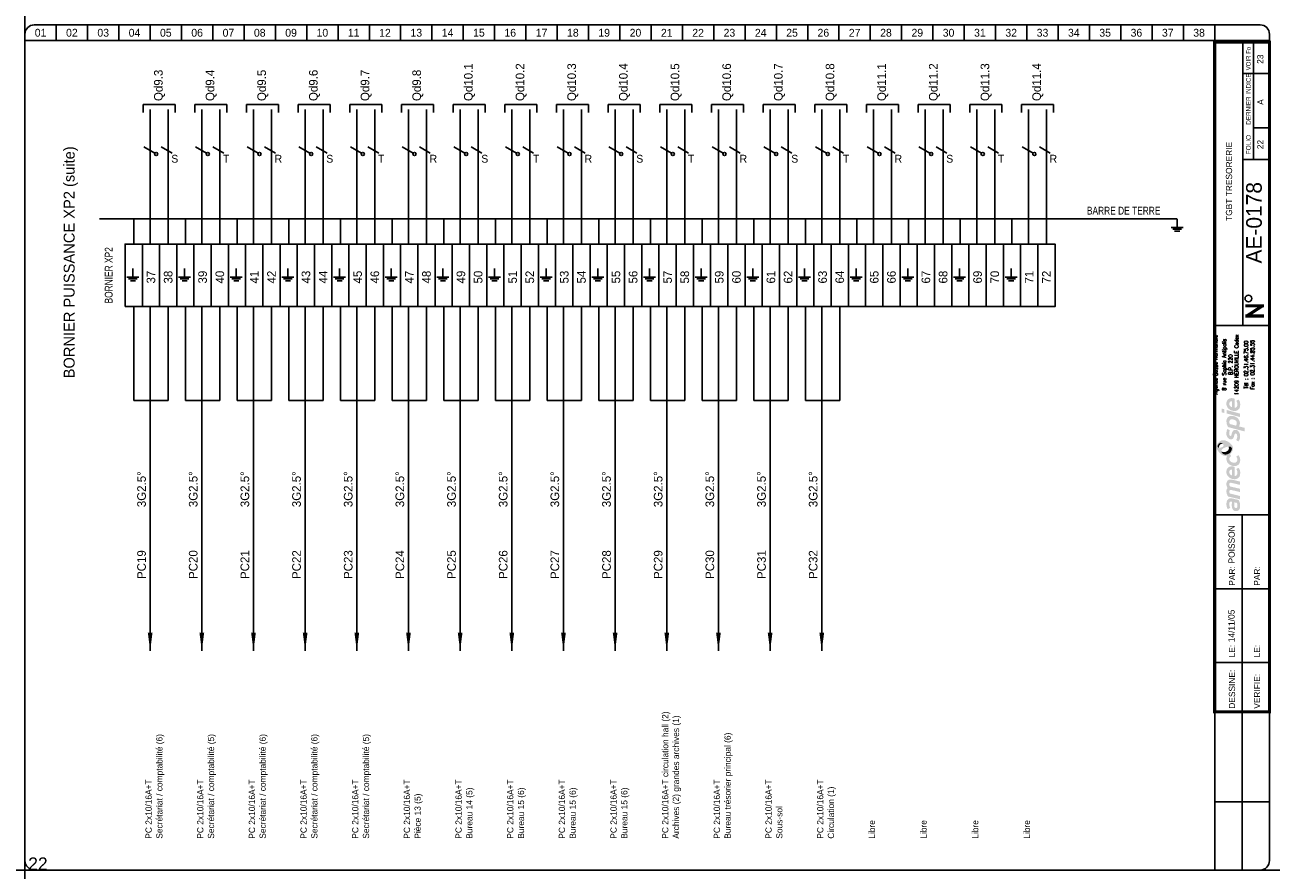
# Model space of a CAD drawing. Header units: millimetres. Extents: x 0 to 4898, y -1200 to 270.
# Tile 7 of 34: x 1000 to 1398, y -800 to -530. Entities that reach past the tile are written whole.
import ezdxf
from ezdxf.enums import TextEntityAlignment as Align

# ---------------------------------------------------------------- set-up
doc = ezdxf.new("R2010")
doc.units = ezdxf.units.MM
doc.header["$LTSCALE"] = 25
doc.linetypes.add('CONTINU', pattern=[0])
doc.layers.get('0').update_dxf_attribs({"linetype": 'CONTINUOUS'})
doc.layers.get('Defpoints').update_dxf_attribs({"linetype": 'CONTINUOUS'})
for name, color, linetype in [('TEXTE', 92, 'CONTINU'), ('TRAIFIN', 1, 'CONTINU'), ('TRAIGROS', 40, 'CONTINU'), ('TRAIMOY', 150, 'CONTINU')]:
    doc.layers.add(name, color=color, linetype=linetype)
doc.styles.add('ROMANC', font='romanc')
doc.styles.add('ROMANS8', font='ROMANS8.shx')
doc.styles.add('T1', font='arial.ttf')
doc.styles.add('TXT', font='txt', dxfattribs={"width": 0.8})

# ---------------------------------------------------------------- blocks, each defined once
blk = doc.blocks.new('FDP-DIV-CHU')
at = {"layer": 'TEXTE', "color": 7, "const_width": 1}
for points in [[(395.75, 180.25), (389.75, 180.25)], [(390.25, 177), (395.25, 180.25)], [(395.75, 177), (389.75, 177)]]:
    blk.add_lwpolyline(points, dxfattribs=at)
at = {"layer": 'TEXTE', "color": 7}
blk.add_circle((390.76, 182.59), 1.08, dxfattribs=at)
at = {"layer": 'TRAIFIN', "color": 7}
for p, q in [((10, 270), (10, 265)), ((20, 270), (20, 265)), ((30, 270), (30, 265)), ((40, 270), (40, 265)), ((50, 270), (50, 265)), ((60, 270), (60, 265)), ((70, 270), (70, 265)), ((80, 270), (80, 265)), ((90, 270), (90, 265)), ((100, 270), (100, 265)), ((110, 270), (110, 265)), ((120, 270), (120, 265)), ((130, 270), (130, 265)), ((140, 270), (140, 265)), ((150, 270), (150, 265)), ((160, 270), (160, 265)), ((170, 270), (170, 265)), ((180, 270), (180, 265)), ((190, 270), (190, 265)), ((200, 270), (200, 265)), ((210, 270), (210, 265)), ((220, 270), (220, 265)), ((230, 270), (230, 265)), ((240, 270), (240, 265)), ((250, 270), (250, 265)), ((260, 270), (260, 265)), ((270, 270), (270, 265)), ((280, 270), (280, 265)), ((290, 270), (290, 265)), ((300, 270), (300, 265)), ((310, 270), (310, 265)), ((320, 270), (320, 265)), ((330, 270), (330, 265)), ((340, 270), (340, 265)), ((350, 270), (350, 265)), ((360, 270), (360, 265)), ((370, 270), (370, 265)), ((380, 270), (380, 265)), ((392.41, 227.04), (392.41, 264.5)), ((392.41, 237.09), (396.96, 237.09))]:
    blk.add_line(p, q, dxfattribs=at)
at = {"layer": 'TRAIGROS', "color": 7}
for p, q in [((0, 267), (0, 265)), ((3, 270), (394.5, 270)), ((397.5, 267), (397.5, 265)), ((397.5, 265), (0, 265)), ((397.5, 265), (0, 265)), ((0, 265), (0, 3)), ((389, 174), (389, 264.5)), ((397.5, 3), (397.5, 265)), ((389, 254.5), (397, 254.5)), ((389, 227.01), (397, 227.01)), ((380, 174), (397.5, 174)), ((380, 113.52), (397.51, 113.52)), ((380, -0.03), (380, 50.52)), ((3, 0), (394.5, 0))]:
    blk.add_line(p, q, dxfattribs=at)
at = {"layer": 'TRAIGROS', "color": 7, "const_width": 1}
blk.add_lwpolyline([(380, 264.5), (380, 50.52), (397.5, 50.52), (397.5, 264.5), (380, 264.5)], dxfattribs=at)
at = {"layer": 'TRAIGROS', "color": 7}
for centre, start, end in [((3, 267), 90, 180), ((394.5, 267), 0, 90), ((3, 3), 180, 270), ((394.5, 3), 270, 0)]:
    blk.add_arc(centre, 3, start, end, dxfattribs=at)
at = {"layer": 'TRAIMOY', "color": 7}
for p, q in [((388.75, -0.01), (388.75, 113.52)), ((380, 89.82), (397.51, 89.82)), ((380, 66.27), (397.51, 66.27)), ((380, 21.75), (397.51, 21.75))]:
    blk.add_line(p, q, dxfattribs=at)
at = {"layer": 'TEXTE', "color": 7}
for s, p in [('01', (5, 267.5)), ('02', (15, 267.5)), ('03', (25, 267.5)), ('04', (35, 267.5)), ('05', (45, 267.5)), ('06', (55, 267.5)), ('07', (65, 267.5)), ('08', (75, 267.5)), ('09', (85, 267.5)), ('10', (95, 267.5)), ('11', (105, 267.5)), ('12', (115, 267.5)), ('13', (125, 267.5)), ('14', (135, 267.5)), ('15', (145, 267.5)), ('16', (155, 267.5)), ('17', (165, 267.5)), ('18', (175, 267.5)), ('19', (185, 267.5)), ('20', (195, 267.5)), ('21', (205, 267.5)), ('22', (215, 267.5)), ('23', (225, 267.5)), ('24', (235, 267.5)), ('25', (245, 267.5)), ('26', (255, 267.5)), ('27', (265, 267.5)), ('28', (275, 267.5)), ('29', (285, 267.5)), ('30', (295, 267.5)), ('31', (305, 267.5)), ('32', (315, 267.5)), ('33', (325, 267.5)), ('34', (335, 267.5)), ('35', (345, 267.5)), ('36', (355, 267.5)), ('37', (365, 267.5)), ('38', (375, 267.5))]:
    blk.add_text(s, height=2.5, dxfattribs=at).set_placement(p, align=Align.MIDDLE)
at = {"layer": 'TEXTE', "color": 7, "width": 0.75}
blk.add_text('VOIR Fo', height=1.5, rotation=90, dxfattribs=at).set_placement((391.5, 255.5), (391.5, 263), align=Align.FIT)
at = {"layer": 'TEXTE', "color": 7, "style": 'TXT', "width": 0.8}
blk.add_text('DERNIER INDICE', height=1.5, rotation=90, dxfattribs=at).set_placement((391.5, 238.12))
at = {"layer": 'TEXTE', "color": 7}
blk.add_text('FOLIO', height=1.5, rotation=90, dxfattribs=at).set_placement((391.5, 231.76), align=Align.CENTER)
for s, p in [('PAR:', (386.51, 90.82)), ('PAR:', (394.51, 90.82)), ('LE:', (386.51, 67.95)), ('LE:', (394.51, 67.95)), ('DESSINE:', (386.51, 51.52)), ('VERIFIE:', (394.51, 51.52))]:
    blk.add_text(s, height=2, rotation=90, dxfattribs=at).set_placement(p)
at = {"layer": 'TEXTE', "style": 'ROMANC'}
for tag, height, p in [('FOLIO_SUIVANT', 2, (395.9, 259.04)), ('INDICE', 2, (395.79, 245.35)), ('FOLIO', 2, (395.79, 231.76)), ('NUMERO', 5, (395.79, 206.79))]:
    blk.add_attdef(tag, text='', height=height, rotation=90, dxfattribs=at).set_placement(p, align=Align.CENTER)
blk.add_attdef('INTITULE_DU_PLAN', text='', height=2, rotation=90, dxfattribs=at).set_placement((385, 220), align=Align.MIDDLE)
for tag, p in [('DESSINATEUR', (386.53, 97.95)), ('DATE', (386.51, 72.76))]:
    blk.add_attdef(tag, p, '', height=2, rotation=90, dxfattribs=at)
blk = doc.blocks.new('LOGO')
h = blk.add_hatch(color=187)
h.paths.add_polyline_path([(0.27, -25.15), (-0.26, -25.03), (-0.61, -25.01), (-0.96, -25.01), (-1.3, -25.15), (-1.56, -25.39), (-1.76, -25.66), (-1.92, -26.06), (-2.01, -26.61), (-2, -27.13), (-1.95, -27.54), (-1.82, -27.98), (-1.59, -28.49), (-0.78, -28.03), (-0.88, -27.84), (-0.99, -27.58), (-1.06, -27.27), (-1.09, -26.94), (-1.07, -26.65), (-1.03, -26.36), (-0.9, -26.15), (-0.74, -26.05), (-0.59, -26.04), (-0.23, -26.1), (-0.26, -26.47), (-0.29, -26.77), (-0.31, -27.1), (-0.31, -27.41), (-0.26, -27.77), (-0.19, -28.1), (-0.05, -28.44), (0.2, -28.78), (0.48, -28.98), (0.87, -29.11), (1.22, -29.1), (1.58, -29.04), (1.84, -28.87), (2.14, -28.53), (2.3, -28.16), (2.37, -27.71), (2.36, -27.1), (2.28, -26.51), (2.08, -25.89), (1.89, -25.54), (0.84, -25.3)])
h.paths.add_polyline_path([(0.54, -26.31), (1.32, -26.47), (1.41, -26.69), (1.48, -27.01), (1.49, -27.42), (1.48, -27.74), (1.4, -27.9), (1.29, -28.03), (1.14, -28.09), (0.96, -28.1), (0.81, -28.07), (0.69, -27.97), (0.6, -27.85), (0.54, -27.71), (0.5, -27.54), (0.49, -27.3), (0.49, -27.06), (0.5, -26.59)], flags=16)
h.paths.add_polyline_path([(-0.88, -23.47), (-0.97, -23.29), (-1.06, -23.08), (-1.08, -22.86), (-1.05, -22.63), (-0.97, -22.45), (-0.79, -22.36), (-0.5, -22.33), (2.29, -23.01), (2.29, -21.94), (-0.8, -21.24), (-0.96, -21.08), (-1.06, -20.77), (-1.1, -20.45), (-1, -20.2), (-0.87, -20.11), (-0.7, -20.03), (-0.48, -20.05), (2.29, -20.7), (2.29, -19.65), (-0.36, -19.01), (-0.65, -19), (-1.01, -19.01), (-1.3, -19.12), (-1.55, -19.28), (-1.77, -19.54), (-1.9, -19.8), (-1.98, -20), (-2.02, -20.38), (-2.01, -20.76), (-1.91, -21.13), (-1.79, -21.45), (-1.64, -21.71), (-1.75, -21.83), (-1.89, -22.08), (-1.98, -22.36), (-2.01, -22.66), (-2.01, -23), (-1.95, -23.36), (-1.85, -23.71), (-1.69, -24.08), (-1.5, -24.43), (2.29, -25.32), (2.29, -24.26)])
h.paths.add_polyline_path([(-0.19, -14.81), (-0.51, -14.81), (-0.91, -14.88), (-1.19, -15), (-1.42, -15.16), (-1.64, -15.38), (-1.83, -15.67), (-1.95, -15.97), (-2, -16.26), (-2.02, -16.52), (-2.01, -16.84), (-1.96, -17.15), (-1.84, -17.46), (-1.65, -17.81), (-1.41, -18.09), (-1.14, -18.33), (-0.89, -18.51), (-0.59, -18.68), (-0.17, -18.82), (0.24, -18.89), (0.59, -18.91), (0.98, -18.88), (1.37, -18.75), (1.77, -18.51), (2.17, -18.06), (2.33, -17.58), (2.38, -17.11), (2.38, -16.56), (2.33, -16.15), (2.2, -15.79), (2.03, -15.5), (1.82, -15.25), (1.14, -15.68), (1.3, -15.94), (1.42, -16.3), (1.49, -16.68), (1.49, -16.99), (1.43, -17.33), (1.23, -17.63), (0.99, -17.81), (0.79, -17.86), (0.6, -17.84), (0.6, -14.97), (0.23, -14.85)])
h.paths.add_polyline_path([(-0.26, -17.69), (-0.43, -17.64), (-0.58, -17.55), (-0.76, -17.39), (-0.9, -17.24), (-1.01, -17.02), (-1.06, -16.86), (-1.08, -16.63), (-1.06, -16.36), (-0.96, -16.16), (-0.83, -15.98), (-0.62, -15.87), (-0.44, -15.83), (-0.26, -15.83)], flags=16)
h.paths.add_polyline_path([(-0.09, -13.56), (-0.44, -13.4), (-0.74, -13.16), (-0.95, -12.9), (-1.04, -12.61), (-1.08, -12.36), (-1.02, -12.05), (-0.89, -11.83), (-0.73, -11.69), (-0.61, -11.61), (-0.5, -11.55), (-0.88, -10.89), (-1.08, -11.04), (-1.32, -11.18), (-1.51, -11.28), (-1.78, -11.38), (-1.87, -11.55), (-1.97, -11.89), (-2.01, -12.3), (-1.98, -12.76), (-1.82, -13.35), (-1.54, -13.76), (-1.25, -14.08), (-0.85, -14.34), (-0.48, -14.51), (-0.05, -14.65), (0.44, -14.71), (0.94, -14.69), (1.47, -14.5), (1.83, -14.25), (2.09, -13.94), (2.26, -13.6), (2.36, -13.21), (2.39, -12.82), (2.37, -12.43), (2.27, -11.98), (2.07, -11.58), (1.82, -11.23), (1.12, -11.67), (1.29, -11.95), (1.43, -12.27), (1.45, -12.61), (1.43, -12.96), (1.23, -13.36), (0.95, -13.57), (0.61, -13.63), (0.31, -13.63)])
h.paths.add_polyline_path([(1.25, -3.19), (0.94, -3.13), (0.59, -3.14), (0.32, -3.25), (0.1, -3.49), (-0.12, -3.81), (-0.25, -4.17), (-0.38, -4.62), (-0.46, -4.92), (-0.59, -5.03), (-0.74, -5.08), (-0.86, -5.03), (-0.96, -4.94), (-1.06, -4.74), (-1.12, -4.53), (-1.11, -4.23), (-1.07, -3.86), (-1.01, -3.51), (-0.93, -3.23), (-1.72, -2.85), (-1.84, -3.12), (-1.93, -3.4), (-1.97, -3.68), (-2, -3.98), (-2.02, -4.32), (-2, -4.65), (-1.94, -5.01), (-1.8, -5.31), (-1.64, -5.58), (-1.4, -5.84), (-1.11, -6.04), (-0.85, -6.17), (-0.56, -6.2), (-0.24, -6.15), (0.01, -5.99), (0.18, -5.81), (0.32, -5.51), (0.41, -5.18), (0.51, -4.86), (0.57, -4.63), (0.67, -4.45), (0.78, -4.33), (0.97, -4.29), (1.15, -4.35), (1.3, -4.55), (1.41, -4.85), (1.44, -5.24), (1.41, -5.62), (1.33, -5.91), (1.23, -6.15), (1.09, -6.39), (1.78, -6.81), (1.86, -6.74), (1.97, -6.61), (2.14, -6.32), (2.27, -6), (2.36, -5.62), (2.37, -5.24), (2.35, -4.86), (2.3, -4.52), (2.19, -4.21), (2.03, -3.92), (1.85, -3.65), (1.57, -3.35)])
h.paths.add_polyline_path([(1.14, 0.91), (0.82, 1.08), (0.5, 1.2), (0.1, 1.27), (-0.26, 1.3), (-0.73, 1.29), (-1.12, 1.19), (-1.38, 1.04), (-1.61, 0.8), (-1.77, 0.55), (-1.89, 0.33), (-1.98, 0.01), (-2.01, -0.32), (-1.99, -0.65), (-1.95, -1.02), (-1.88, -1.34), (-1.76, -1.63), (-1.63, -1.96), (-1.52, -2.24), (3.84, -3.66), (3.84, -2.51), (1.96, -2.01), (2.11, -1.85), (2.24, -1.56), (2.27, -1.32), (2.29, -1.04), (2.27, -0.75), (2.21, -0.44), (2.07, -0.1), (1.9, 0.2), (1.71, 0.44), (1.43, 0.71)])
h.paths.add_polyline_path([(0.98, -1.77), (-0.92, -1.28), (-0.98, -1.1), (-1.05, -0.84), (-1.07, -0.56), (-1.04, -0.29), (-0.94, -0.06), (-0.77, 0.11), (-0.53, 0.2), (-0.24, 0.22), (0.04, 0.2), (0.35, 0.13), (0.58, 0.05), (0.81, -0.07), (1.02, -0.24), (1.19, -0.46), (1.27, -0.68), (1.28, -0.93), (1.28, -1.16), (1.24, -1.43), (1.15, -1.61)], flags=16)
h.paths.add_polyline_path([(-1.97, 3.22), (-1.97, 2.11), (2.35, 0.95), (2.35, 2.06)])
h.paths.add_polyline_path([(-3.55, 3.65), (-3.55, 2.48), (-2.65, 2.25), (-2.65, 3.43)])
h.paths.add_polyline_path([(-0.19, 6.99), (-0.51, 6.99), (-0.91, 6.92), (-1.19, 6.81), (-1.42, 6.64), (-1.64, 6.43), (-1.83, 6.14), (-1.95, 5.83), (-2, 5.54), (-2.02, 5.28), (-2.01, 4.96), (-1.96, 4.66), (-1.84, 4.34), (-1.65, 4), (-1.41, 3.71), (-1.14, 3.48), (-0.89, 3.29), (-0.59, 3.12), (-0.17, 2.98), (0.24, 2.92), (0.59, 2.89), (0.98, 2.93), (1.37, 3.06), (1.77, 3.29), (2.17, 3.75), (2.33, 4.22), (2.38, 4.7), (2.38, 5.24), (2.33, 5.65), (2.2, 6.02), (2.03, 6.3), (1.82, 6.56), (1.14, 6.13), (1.3, 5.87), (1.42, 5.5), (1.49, 5.12), (1.49, 4.82), (1.43, 4.47), (1.23, 4.17), (0.99, 4), (0.79, 3.94), (0.6, 3.96), (0.6, 6.83), (0.23, 6.96)])
h.paths.add_polyline_path([(-0.26, 4.11), (-0.43, 4.16), (-0.58, 4.26), (-0.76, 4.42), (-0.9, 4.56), (-1.01, 4.78), (-1.06, 4.95), (-1.08, 5.17), (-1.06, 5.44), (-0.96, 5.64), (-0.83, 5.82), (-0.62, 5.93), (-0.44, 5.97), (-0.26, 5.97)], flags=16)
h = blk.add_hatch(color=135)
h.paths.add_polyline_path([(-2.62, -6.48), (-2.99, -6.44), (-3.33, -6.46), (-3.66, -6.54), (-3.9, -6.66), (-4.19, -6.88), (-4.48, -7.12), (-4.72, -7.4), (-4.9, -7.71), (-5.08, -8.08), (-5.15, -8.51), (-5.14, -8.84), (-5.03, -9.22), (-4.88, -9.56), (-4.68, -9.88), (-4.46, -10.22), (-4.19, -10.51), (-3.87, -10.81), (-3.57, -11.02), (-3.23, -11.21), (-2.91, -11.36), (-2.54, -11.44), (-2.16, -11.45), (-1.78, -11.38), (-1.51, -11.28), (-1.32, -11.18), (-1.08, -11.04), (-0.88, -10.89), (-0.73, -10.77), (-0.54, -10.54), (-0.29, -10.22), (-0.06, -9.77), (0.06, -9.2), (0.05, -8.64), (-0.11, -8.22), (-0.36, -7.85), (-0.69, -7.52), (-1.07, -7.21), (-1.43, -6.95), (-1.9, -6.73), (-2.27, -6.57)])
h.paths.add_polyline_path([(-2.94, -7.94), (-2.93, -8.06), (-2.93, -8.18), (-2.98, -8.34), (-3.08, -8.43), (-3.22, -8.54), (-3.43, -8.66), (-3.65, -8.75), (-3.89, -8.84), (-4.16, -8.87), (-4.34, -8.85), (-4.5, -8.82), (-4.67, -8.73), (-4.76, -8.58), (-4.8, -8.43), (-4.79, -8.24), (-4.75, -8.06), (-4.69, -7.92), (-4.59, -7.78), (-4.48, -7.64), (-4.34, -7.51), (-4.19, -7.41), (-4, -7.31), (-3.79, -7.28), (-3.58, -7.31), (-3.42, -7.38), (-3.25, -7.49), (-3.12, -7.62), (-3.02, -7.79)], flags=16)
h.paths.add_polyline_path([(-1.84, -8.57), (-1.32, -8.49), (-1.12, -8.49), (-0.87, -8.49), (-0.65, -8.57), (-0.45, -8.72), (-0.32, -8.9), (-0.26, -9.1), (-0.28, -9.35), (-0.35, -9.63), (-0.51, -9.97), (-0.73, -10.32), (-1.02, -10.58), (-1.39, -10.82), (-1.78, -10.98), (-2.23, -11.04), (-2.55, -11.01), (-2.82, -10.95), (-3.16, -10.77), (-3.4, -10.52), (-3.53, -10.28), (-3.6, -10.02), (-3.6, -9.73), (-3.5, -9.48), (-3.31, -9.23), (-3, -9.04), (-2.68, -8.88), (-2.26, -8.71)], flags=16)
h = blk.add_hatch(color=253)
h.paths.add_polyline_path([(-4, -7.31), (-4.19, -7.41), (-4.34, -7.51), (-4.48, -7.64), (-4.59, -7.78), (-4.69, -7.92), (-4.75, -8.06), (-4.79, -8.24), (-4.8, -8.43), (-4.76, -8.58), (-4.67, -8.73), (-4.5, -8.82), (-4.34, -8.85), (-4.36, -8.64), (-4.33, -8.43), (-4.27, -8.21), (-4.19, -8.05), (-4.09, -7.91), (-3.95, -7.79), (-3.82, -7.69), (-3.65, -7.62), (-3.47, -7.58), (-3.28, -7.58), (-3.12, -7.62), (-3.25, -7.49), (-3.42, -7.38), (-3.58, -7.31), (-3.79, -7.28)])
h.paths.add_polyline_path([(-0.87, -8.49), (-1.12, -8.49), (-1.32, -8.49), (-1.27, -8.65), (-1.22, -8.89), (-1.24, -9.17), (-1.31, -9.4), (-1.45, -9.63), (-1.67, -9.84), (-1.91, -10), (-2.2, -10.15), (-2.48, -10.22), (-2.71, -10.25), (-2.97, -10.24), (-3.22, -10.21), (-3.44, -10.12), (-3.6, -10.02), (-3.53, -10.28), (-3.4, -10.52), (-3.16, -10.77), (-2.82, -10.95), (-2.55, -11.01), (-2.23, -11.04), (-1.78, -10.98), (-1.39, -10.82), (-1.02, -10.58), (-0.73, -10.32), (-0.51, -9.97), (-0.35, -9.63), (-0.28, -9.35), (-0.26, -9.1), (-0.32, -8.9), (-0.45, -8.72), (-0.65, -8.57)])
at = {"color": 7, "style": 'ROMANS8', "width": 0.8}
for s, height, p in [('Agence Basse Normandie', 1.2384, (-4.85, 17.68)), ('8 rue Sophia Antipolis', 1.2384, (-2.12, 17.68)), ('14209 HEROUVILLE Cedex', 1.2384, (1.84, 17.68)), ('B.P. 220', 1.238, (-0.08, 17.68)), ('Tél : 02.31.46.75.00', 1.2384, (4.88, 17.68)), ('Fax : 02.31.44.85.55', 1.2384, (6.91, 17.68))]:
    blk.add_text(s, height=height, rotation=90, dxfattribs=at).set_placement(p, align=Align.CENTER)
blk = doc.blocks.new('U82')
at = {"layer": 'TRAIFIN'}
blk.add_line((0, -5), (0, 0), dxfattribs=at)
at = {"layer": 'TRAIMOY'}
for p, q in [((-3.5, -5), (3.5, -5)), ((-2.5, -6), (2.5, -6)), ((-1.5, -7), (1.5, -7))]:
    blk.add_line(p, q, dxfattribs=at)
blk = doc.blocks.new('x66')
at = {"linetype": 'Continuous'}
blk.add_lwpolyline([(-1.73, 2.5), (1.73, 0.5)], dxfattribs=at)
blk.add_circle((2.17, 0.25), 0.5, dxfattribs=at)
blk = doc.blocks.new('x59')
at = {"linetype": 'Continuous'}
blk.add_lwpolyline([(-1.73, 1), (1.73, -1)], dxfattribs=at)

msp = doc.modelspace()

# ---------------------------------------------------------------- linework, layer by layer
for p, q in [((1037.75, -555.42), (1048, -555.42)), ((1037.75, -557.96), (1037.75, -555.42)), ((1048, -555.42), (1048, -557.96)), ((1054.25, -555.42), (1064.5, -555.42)), ((1054.25, -557.96), (1054.25, -555.42)), ((1064.5, -555.42), (1064.5, -557.96)), ((1070.75, -555.42), (1081, -555.42)), ((1070.75, -557.96), (1070.75, -555.42)), ((1081, -555.42), (1081, -557.96)), ((1087.25, -555.42), (1097.5, -555.42)), ((1087.25, -557.96), (1087.25, -555.42)), ((1097.5, -555.42), (1097.5, -557.96)), ((1103.75, -557.96), (1103.75, -555.42)), ((1103.75, -555.42), (1114, -555.42)), ((1114, -555.42), (1114, -557.96)), ((1120.25, -555.42), (1130.5, -555.42)), ((1120.25, -557.96), (1120.25, -555.42)), ((1130.5, -555.42), (1130.5, -557.96)), ((1136.75, -555.42), (1147, -555.42)), ((1136.75, -557.96), (1136.75, -555.42)), ((1147, -555.42), (1147, -557.96)), ((1153.25, -557.96), (1153.25, -555.42)), ((1153.25, -555.42), (1163.5, -555.42)), ((1163.5, -555.42), (1163.5, -557.96)), ((1169.75, -555.42), (1180, -555.42)), ((1169.75, -557.96), (1169.75, -555.42)), ((1180, -555.42), (1180, -557.96)), ((1186.25, -557.96), (1186.25, -555.42)), ((1186.25, -555.42), (1196.5, -555.42)), ((1196.5, -555.42), (1196.5, -557.96)), ((1202.75, -557.96), (1202.75, -555.42)), ((1202.75, -555.42), (1213, -555.42)), ((1213, -555.42), (1213, -557.96)), ((1219.25, -557.96), (1219.25, -555.42)), ((1219.25, -555.42), (1229.5, -555.42)), ((1229.5, -555.42), (1229.5, -557.96)), ((1235.75, -557.96), (1235.75, -555.42)), ((1235.75, -555.42), (1246, -555.42)), ((1246, -555.42), (1246, -557.96)), ((1252.25, -557.96), (1252.25, -555.42)), ((1252.25, -555.42), (1262.5, -555.42)), ((1262.5, -555.42), (1262.5, -557.96)), ((1268.75, -557.96), (1268.75, -555.42)), ((1268.75, -555.42), (1279, -555.42)), ((1279, -555.42), (1279, -557.96)), ((1285.25, -557.96), (1285.25, -555.42)), ((1285.25, -555.42), (1295.5, -555.42)), ((1295.5, -555.42), (1295.5, -557.96)), ((1301.75, -555.42), (1312, -555.42)), ((1301.75, -557.96), (1301.75, -555.42)), ((1312, -555.42), (1312, -557.96)), ((1318.25, -555.42), (1328.5, -555.42)), ((1318.25, -557.96), (1318.25, -555.42)), ((1328.5, -555.42), (1328.5, -557.96))]:
    msp.add_line(p, q)
for points in [[(1040, -730, 0, 1.5, 0), (1040, -724.21, 1.5, 1.5, 0)], [(1056.5, -730, 0, 1.5, 0), (1056.5, -724.21, 1.5, 1.5, 0)], [(1073, -730, 0, 1.5, 0), (1073, -724.21, 1.5, 1.5, 0)], [(1089.5, -730, 0, 1.5, 0), (1089.5, -724.21, 1.5, 1.5, 0)], [(1106, -730, 0, 1.5, 0), (1106, -724.21, 1.5, 1.5, 0)], [(1122.5, -730, 0, 1.5, 0), (1122.5, -724.21, 1.5, 1.5, 0)], [(1139, -730, 0, 1.5, 0), (1139, -724.21, 1.5, 1.5, 0)], [(1155.5, -730, 0, 1.5, 0), (1155.5, -724.21, 1.5, 1.5, 0)], [(1172, -730, 0, 1.5, 0), (1172, -724.21, 1.5, 1.5, 0)], [(1188.5, -730, 0, 1.5, 0), (1188.5, -724.21, 1.5, 1.5, 0)], [(1205, -730, 0, 1.5, 0), (1205, -724.21, 1.5, 1.5, 0)], [(1221.5, -730, 0, 1.5, 0), (1221.5, -724.21, 1.5, 1.5, 0)], [(1238, -730, 0, 1.5, 0), (1238, -724.21, 1.5, 1.5, 0)], [(1254.5, -730, 0, 1.5, 0), (1254.5, -724.21, 1.5, 1.5, 0)]]:
    msp.add_lwpolyline(points, format="xyseb")
at = {"layer": 'Defpoints', "ltscale": 0.25}
for p, direction in [((1000, 0), (0, -1)), ((0, -800), (1, 0))]:
    msp.add_xline(p, direction, dxfattribs=at)
at = {"layer": 'TRAIFIN'}
for p, q in [((1040, -600), (1040, -557)), ((1045.75, -600), (1045.75, -557)), ((1056.5, -600), (1056.5, -557)), ((1062.25, -600), (1062.25, -557)), ((1073, -600), (1073, -557)), ((1078.75, -600), (1078.75, -557)), ((1089.5, -600), (1089.5, -557)), ((1095.25, -600), (1095.25, -557)), ((1106, -600), (1106, -557)), ((1111.75, -600), (1111.75, -557)), ((1122.5, -600), (1122.5, -557)), ((1128.25, -600), (1128.25, -557)), ((1139, -600), (1139, -557)), ((1144.75, -600), (1144.75, -557)), ((1155.5, -600), (1155.5, -557)), ((1161.25, -600), (1161.25, -557)), ((1172, -600), (1172, -557)), ((1177.75, -600), (1177.75, -557)), ((1188.5, -600), (1188.5, -557)), ((1194.25, -600), (1194.25, -557)), ((1205, -600), (1205, -557)), ((1210.75, -600), (1210.75, -557)), ((1221.5, -600), (1221.5, -557)), ((1227.25, -600), (1227.25, -557)), ((1238, -600), (1238, -557)), ((1243.75, -600), (1243.75, -557)), ((1254.5, -600), (1254.5, -557)), ((1260.25, -600), (1260.25, -557)), ((1271, -600), (1271, -557)), ((1276.75, -600), (1276.75, -557)), ((1287.5, -600), (1287.5, -557)), ((1293.25, -600), (1293.25, -557)), ((1304, -600), (1304, -557)), ((1309.75, -600), (1309.75, -557)), ((1320.5, -600), (1320.5, -557)), ((1326.25, -600), (1326.25, -557)), ((1034.75, -620), (1034.75, -650)), ((1040, -620), (1040, -650)), ((1045.75, -620), (1045.75, -650)), ((1051.25, -620), (1051.25, -650)), ((1056.5, -620), (1056.5, -650)), ((1062.25, -620), (1062.25, -650)), ((1067.75, -620), (1067.75, -650)), ((1073, -620), (1073, -650)), ((1078.75, -620), (1078.75, -650)), ((1084.25, -620), (1084.25, -650)), ((1089.5, -620), (1089.5, -650)), ((1095.25, -620), (1095.25, -650)), ((1100.75, -620), (1100.75, -650)), ((1106, -620), (1106, -650)), ((1111.75, -620), (1111.75, -650)), ((1117.25, -620), (1117.25, -650)), ((1122.5, -620), (1122.5, -650)), ((1128.25, -620), (1128.25, -650)), ((1133.75, -620), (1133.75, -650)), ((1139, -620), (1139, -650)), ((1144.75, -620), (1144.75, -650)), ((1150.25, -620), (1150.25, -650)), ((1155.5, -620), (1155.5, -650)), ((1161.25, -620), (1161.25, -650)), ((1166.75, -620), (1166.75, -650)), ((1172, -620), (1172, -650)), ((1177.75, -620), (1177.75, -650)), ((1183.25, -620), (1183.25, -650)), ((1188.5, -620), (1188.5, -650)), ((1194.25, -620), (1194.25, -650)), ((1199.75, -620), (1199.75, -650)), ((1205, -620), (1205, -650)), ((1210.75, -620), (1210.75, -650)), ((1216.25, -620), (1216.25, -650)), ((1221.5, -620), (1221.5, -650)), ((1227.25, -620), (1227.25, -650)), ((1232.75, -620), (1232.75, -650)), ((1238, -620), (1238, -650)), ((1243.75, -620), (1243.75, -650)), ((1249.25, -620), (1249.25, -650)), ((1254.5, -620), (1254.5, -650)), ((1260.25, -620), (1260.25, -650))]:
    msp.add_line(p, q, dxfattribs=at)
at = {"layer": 'TRAIMOY'}
for p, q in [((1023.83, -592), (1367.94, -592)), ((1034.75, -600), (1034.75, -592)), ((1051.25, -600), (1051.25, -592)), ((1067.75, -600), (1067.75, -592)), ((1084.25, -600), (1084.25, -592)), ((1100.75, -600), (1100.75, -592)), ((1117.25, -600), (1117.25, -592)), ((1133.75, -600), (1133.75, -592)), ((1150.25, -600), (1150.25, -592)), ((1166.75, -600), (1166.75, -592)), ((1183.25, -600), (1183.25, -592)), ((1199.75, -600), (1199.75, -592)), ((1216.25, -600), (1216.25, -592)), ((1232.75, -600), (1232.75, -592)), ((1249.25, -600), (1249.25, -592)), ((1265.75, -600), (1265.75, -592)), ((1282.25, -600), (1282.25, -592)), ((1298.75, -600), (1298.75, -592)), ((1315.25, -600), (1315.25, -592)), ((1034.75, -650), (1045.75, -650)), ((1040, -730), (1040, -650)), ((1051.25, -650), (1062.25, -650)), ((1056.5, -730), (1056.5, -650)), ((1067.75, -650), (1078.75, -650)), ((1073, -730), (1073, -650)), ((1084.25, -650), (1095.25, -650)), ((1089.5, -730), (1089.5, -650)), ((1100.75, -650), (1111.75, -650)), ((1106, -730), (1106, -650)), ((1117.25, -650), (1128.25, -650)), ((1122.5, -730), (1122.5, -650)), ((1133.75, -650), (1144.75, -650)), ((1139, -730), (1139, -650)), ((1150.25, -650), (1161.25, -650)), ((1155.5, -730), (1155.5, -650)), ((1166.75, -650), (1177.75, -650)), ((1172, -730), (1172, -650)), ((1183.25, -650), (1194.25, -650)), ((1188.5, -730), (1188.5, -650)), ((1199.75, -650), (1210.75, -650)), ((1205, -730), (1205, -650)), ((1216.25, -650), (1227.25, -650)), ((1221.5, -730), (1221.5, -650)), ((1232.75, -650), (1243.75, -650)), ((1238, -730), (1238, -650)), ((1249.25, -650), (1260.25, -650)), ((1254.5, -730), (1254.5, -650))]:
    msp.add_line(p, q, dxfattribs=at)
for points in [[(1032, -620), (1032, -600), (1037.5, -600), (1037.5, -620)], [(1037.5, -620), (1037.5, -600), (1043, -600), (1043, -620)], [(1043, -620), (1043, -600), (1048.5, -600), (1048.5, -620)], [(1048.5, -620), (1048.5, -600), (1054, -600), (1054, -620)], [(1054, -620), (1054, -600), (1059.5, -600), (1059.5, -620)], [(1059.5, -620), (1059.5, -600), (1065, -600), (1065, -620)], [(1065, -620), (1065, -600), (1070.5, -600), (1070.5, -620)], [(1070.5, -620), (1070.5, -600), (1076, -600), (1076, -620)], [(1076, -620), (1076, -600), (1081.5, -600), (1081.5, -620)], [(1081.5, -620), (1081.5, -600), (1087, -600), (1087, -620)], [(1087, -620), (1087, -600), (1092.5, -600), (1092.5, -620)], [(1092.5, -620), (1092.5, -600), (1098, -600), (1098, -620)], [(1098, -620), (1098, -600), (1103.5, -600), (1103.5, -620)], [(1103.5, -620), (1103.5, -600), (1109, -600), (1109, -620)], [(1109, -620), (1109, -600), (1114.5, -600), (1114.5, -620)], [(1114.5, -620), (1114.5, -600), (1120, -600), (1120, -620)], [(1120, -620), (1120, -600), (1125.5, -600), (1125.5, -620)], [(1125.5, -620), (1125.5, -600), (1131, -600), (1131, -620)], [(1131, -620), (1131, -600), (1136.5, -600), (1136.5, -620)], [(1136.5, -620), (1136.5, -600), (1142, -600), (1142, -620)], [(1142, -620), (1142, -600), (1147.5, -600), (1147.5, -620)], [(1147.5, -620), (1147.5, -600), (1153, -600), (1153, -620)], [(1153, -620), (1153, -600), (1158.5, -600), (1158.5, -620)], [(1158.5, -620), (1158.5, -600), (1164, -600), (1164, -620)], [(1164, -620), (1164, -600), (1169.5, -600), (1169.5, -620)], [(1169.5, -620), (1169.5, -600), (1175, -600), (1175, -620)], [(1175, -620), (1175, -600), (1180.5, -600), (1180.5, -620)], [(1180.5, -620), (1180.5, -600), (1186, -600), (1186, -620)], [(1186, -620), (1186, -600), (1191.5, -600), (1191.5, -620)], [(1191.5, -620), (1191.5, -600), (1197, -600), (1197, -620)], [(1197, -620), (1197, -600), (1202.5, -600), (1202.5, -620)], [(1202.5, -620), (1202.5, -600), (1208, -600), (1208, -620)], [(1208, -620), (1208, -600), (1213.5, -600), (1213.5, -620)], [(1213.5, -620), (1213.5, -600), (1219, -600), (1219, -620)], [(1219, -620), (1219, -600), (1224.5, -600), (1224.5, -620)], [(1224.5, -620), (1224.5, -600), (1230, -600), (1230, -620)], [(1230, -620), (1230, -600), (1235.5, -600), (1235.5, -620)], [(1235.5, -620), (1235.5, -600), (1241, -600), (1241, -620)], [(1241, -620), (1241, -600), (1246.5, -600), (1246.5, -620)], [(1246.5, -620), (1246.5, -600), (1252, -600), (1252, -620)], [(1252, -620), (1252, -600), (1257.5, -600), (1257.5, -620)], [(1257.5, -620), (1257.5, -600), (1263, -600), (1263, -620)], [(1263, -620), (1263, -600), (1268.5, -600), (1268.5, -620)], [(1268.5, -620), (1268.5, -600), (1274, -600), (1274, -620)], [(1274, -620), (1274, -600), (1279.5, -600), (1279.5, -620)], [(1279.5, -620), (1279.5, -600), (1285, -600), (1285, -620)], [(1285, -620), (1285, -600), (1290.5, -600), (1290.5, -620)], [(1290.5, -620), (1290.5, -600), (1296, -600), (1296, -620)], [(1296, -620), (1296, -600), (1301.5, -600), (1301.5, -620)], [(1301.5, -620), (1301.5, -600), (1307, -600), (1307, -620)], [(1307, -620), (1307, -600), (1312.5, -600), (1312.5, -620)], [(1312.5, -620), (1312.5, -600), (1318, -600), (1318, -620)], [(1318, -620), (1318, -600), (1323.5, -600), (1323.5, -620)], [(1323.5, -620), (1323.5, -600), (1329, -600), (1329, -620)]]:
    msp.add_lwpolyline(points, close=True, dxfattribs=at)

# ---------------------------------------------------------------- block references
msp.add_blockref('LOGO', (1385.75, -656.24))
at = {"layer": 'TEXTE'}
ref = msp.add_blockref('FDP-DIV-CHU', (1000, -800), dxfattribs=at)
ref.add_attrib('DATE', '14/11/05', (1386.35, -727.24), dxfattribs={"height": 2, "rotation": 90})
ref.add_attrib('DESSINATEUR', 'POISSON', (1386.39, -702.05), dxfattribs={"height": 2, "rotation": 90})
ref.add_attrib('NUMERO', 'AE-0178', dxfattribs={"color": 4, "height": 5, "rotation": 90}).set_placement((1395.04, -593.21), align=Align.CENTER)
ref.add_attrib('INTITULE_DU_PLAN', 'TGBT TRESORERIE', dxfattribs={"height": 2, "rotation": 90}).set_placement((1384.56, -580), align=Align.MIDDLE)
ref.add_attrib('FOLIO', '22', dxfattribs={"height": 2, "rotation": 90}).set_placement((1395.57, -568.24), align=Align.CENTER)
ref.add_attrib('FOLIO_SUIVANT', '23', dxfattribs={"height": 2, "rotation": 90}).set_placement((1395.53, -540.96), align=Align.CENTER)
ref.add_attrib('INDICE', 'A', dxfattribs={"height": 2, "rotation": 90}).set_placement((1395.57, -554.65), align=Align.CENTER)
for p, xscale, yscale, zscale in [((1368, -592), 0.549999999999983, 0.549999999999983, 0.549999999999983), ((1034.5, -607.87), 0.549999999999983, 0.549999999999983, 0.549999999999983), ((1051, -607.87), 0.549999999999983, 0.549999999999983, 0.549999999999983), ((1067.5, -607.87), 0.549999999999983, 0.549999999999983, 0.549999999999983), ((1084, -607.87), 0.549999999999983, 0.549999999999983, 0.549999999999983), ((1100.5, -607.87), 0.549999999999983, 0.549999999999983, 0.549999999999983), ((1117, -607.87), 0.549999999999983, 0.549999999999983, 0.549999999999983), ((1133.5, -607.87), 0.549999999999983, 0.549999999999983, 0.549999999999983), ((1150, -607.87), 0.549999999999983, 0.549999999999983, 0.549999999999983), ((1166.5, -607.87), 0.5500000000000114, 0.5500000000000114, 0.5500000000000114), ((1183, -607.87), 0.549999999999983, 0.549999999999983, 0.549999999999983), ((1199.5, -607.87), 0.549999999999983, 0.549999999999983, 0.549999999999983), ((1216, -607.87), 0.5500000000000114, 0.5500000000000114, 0.5500000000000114), ((1232.5, -607.87), 0.5500000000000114, 0.5500000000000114, 0.5500000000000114), ((1249, -607.87), 0.5500000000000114, 0.5500000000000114, 0.5500000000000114), ((1265.5, -607.87), 0.5500000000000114, 0.5500000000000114, 0.5500000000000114), ((1282, -607.87), 0.5500000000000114, 0.5500000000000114, 0.5500000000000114), ((1298.5, -607.87), 0.5500000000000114, 0.5500000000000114, 0.5500000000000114), ((1315, -607.87), 0.5500000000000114, 0.5500000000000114, 0.5500000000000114)]:
    msp.add_blockref('U82', p, dxfattribs=dict(at, xscale=xscale, yscale=yscale, zscale=zscale))
at = {"layer": 'TRAIFIN'}
for name, p in [('x66', (1039.75, -571.5)), ('x59', (1045.25, -570)), ('x66', (1056.25, -571.5)), ('x59', (1061.75, -570)), ('x66', (1072.75, -571.5)), ('x59', (1078.25, -570)), ('x66', (1089.25, -571.5)), ('x59', (1094.75, -570)), ('x66', (1105.75, -571.5)), ('x59', (1111.25, -570)), ('x66', (1122.25, -571.5)), ('x59', (1127.75, -570)), ('x66', (1138.75, -571.5)), ('x59', (1144.25, -570)), ('x66', (1155.25, -571.5)), ('x59', (1160.75, -570)), ('x66', (1171.75, -571.5)), ('x59', (1177.25, -570)), ('x66', (1188.25, -571.5)), ('x59', (1193.75, -570)), ('x66', (1204.75, -571.5)), ('x59', (1210.25, -570)), ('x66', (1221.25, -571.5)), ('x59', (1226.75, -570)), ('x66', (1237.75, -571.5)), ('x59', (1243.25, -570)), ('x66', (1254.25, -571.5)), ('x59', (1259.75, -570)), ('x66', (1270.75, -571.5)), ('x59', (1276.25, -570)), ('x66', (1287.25, -571.5)), ('x59', (1292.75, -570)), ('x66', (1303.75, -571.5)), ('x59', (1309.25, -570)), ('x66', (1320.25, -571.5)), ('x59', (1325.75, -570))]:
    msp.add_blockref(name, p, dxfattribs=at)

# ---------------------------------------------------------------- texts
at = {"layer": 'Defpoints', "ltscale": 0.25, "insert": (1001.05, -795.98), "char_height": 4, "attachment_point": 1, "style": 'T1'}
msp.add_mtext_dynamic_manual_height_columns('22', width=90.3923, gutter_width=20, heights=[0], dxfattribs=at)
at = {"layer": 'TEXTE'}
for s, height, p in [('Qd9.3', 2.75, (1043.99, -554.33)), ('Qd9.4', 2.75, (1060.49, -554.33)), ('Qd9.5', 2.75, (1076.99, -554.33)), ('Qd9.6', 2.75, (1093.49, -554.33)), ('Qd9.7', 2.75, (1109.99, -554.33)), ('Qd9.8', 2.75, (1126.49, -554.33)), ('Qd10.1', 2.75, (1142.99, -554.33)), ('Qd10.2', 2.75, (1159.49, -554.33)), ('Qd10.3', 2.75, (1175.99, -554.33)), ('Qd10.4', 2.75, (1192.49, -554.33)), ('Qd10.5', 2.75, (1208.99, -554.33)), ('Qd10.6', 2.75, (1225.49, -554.33)), ('Qd10.7', 2.75, (1241.99, -554.33)), ('Qd10.8', 2.75, (1258.49, -554.33)), ('Qd11.1', 2.75, (1274.99, -554.33)), ('Qd11.2', 2.75, (1291.49, -554.33)), ('Qd11.3', 2.75, (1307.99, -554.33)), ('Qd11.4', 2.75, (1324.49, -554.33)), ('BORNIER PUISSANCE XP2 (suite)', 3.5, (1015.87, -642.91)), ('37', 2.75, (1041.62, -612.62)), ('38', 2.75, (1047.12, -612.62)), ('39', 2.75, (1058.12, -612.62)), ('40', 2.75, (1063.62, -612.62)), ('41', 2.75, (1074.62, -612.62)), ('42', 2.75, (1080.12, -612.62)), ('43', 2.75, (1091.12, -612.62)), ('44', 2.75, (1096.62, -612.62)), ('45', 2.75, (1107.62, -612.62)), ('46', 2.75, (1113.12, -612.62)), ('47', 2.75, (1124.12, -612.62)), ('48', 2.75, (1129.62, -612.62)), ('49', 2.75, (1140.62, -612.62)), ('50', 2.75, (1146.12, -612.62)), ('51', 2.75, (1157.12, -612.62)), ('52', 2.75, (1162.62, -612.62)), ('53', 2.75, (1173.62, -612.62)), ('54', 2.75, (1179.12, -612.62)), ('55', 2.75, (1190.12, -612.62)), ('56', 2.75, (1195.62, -612.62)), ('57', 2.75, (1206.62, -612.62)), ('58', 2.75, (1212.12, -612.62)), ('59', 2.75, (1223.12, -612.62)), ('60', 2.75, (1228.62, -612.62)), ('61', 2.75, (1239.62, -612.62)), ('62', 2.75, (1245.12, -612.62)), ('63', 2.75, (1256.12, -612.62)), ('64', 2.75, (1261.62, -612.62)), ('65', 2.75, (1272.62, -612.62)), ('66', 2.75, (1278.12, -612.62)), ('67', 2.75, (1289.12, -612.62)), ('68', 2.75, (1294.62, -612.62)), ('69', 2.75, (1305.62, -612.62)), ('70', 2.75, (1311.12, -612.62)), ('71', 2.75, (1322.12, -612.62)), ('72', 2.75, (1327.62, -612.62)), ('3G2.5°', 2.75, (1038.62, -684.09)), ('3G2.5°', 2.75, (1055.12, -684.09)), ('3G2.5°', 2.75, (1071.62, -684.09)), ('3G2.5°', 2.75, (1088.12, -684.09)), ('3G2.5°', 2.75, (1104.62, -684.09)), ('3G2.5°', 2.75, (1121.12, -684.09)), ('3G2.5°', 2.75, (1137.62, -684.09)), ('3G2.5°', 2.75, (1154.12, -684.09)), ('3G2.5°', 2.75, (1170.62, -684.09)), ('3G2.5°', 2.75, (1187.12, -684.09)), ('3G2.5°', 2.75, (1203.62, -684.09)), ('3G2.5°', 2.75, (1220.12, -684.09)), ('3G2.5°', 2.75, (1236.62, -684.09)), ('3G2.5°', 2.75, (1253.12, -684.09)), ('PC19', 2.75, (1038.62, -707.03)), ('PC20', 2.75, (1055.12, -707.03)), ('PC21', 2.75, (1071.62, -707.03)), ('PC22', 2.75, (1088.12, -707.03)), ('PC23', 2.75, (1104.62, -707.03)), ('PC24', 2.75, (1121.12, -707.03)), ('PC25', 2.75, (1137.62, -707.03)), ('PC26', 2.75, (1154.12, -707.03)), ('PC27', 2.75, (1170.62, -707.03)), ('PC28', 2.75, (1187.12, -707.03)), ('PC29', 2.75, (1203.62, -707.03)), ('PC30', 2.75, (1220.12, -707.03)), ('PC31', 2.75, (1236.62, -707.03)), ('PC32', 2.75, (1253.12, -707.03))]:
    msp.add_text(s, height=height, rotation=90, dxfattribs=at).set_placement(p)
for s, p in [('S', (1046.75, -574)), ('T', (1063.25, -574)), ('R', (1079.75, -574)), ('S', (1096.25, -574)), ('T', (1112.75, -574)), ('R', (1129.25, -574)), ('S', (1145.75, -574)), ('T', (1162.25, -574)), ('R', (1178.75, -574)), ('S', (1195.25, -574)), ('T', (1211.75, -574)), ('R', (1228.25, -574)), ('S', (1244.75, -574)), ('T', (1261.25, -574)), ('R', (1277.75, -574)), ('S', (1294.25, -574)), ('T', (1310.75, -574)), ('R', (1327.25, -574))]:
    msp.add_text(s, height=2.5, dxfattribs=at).set_placement(p)
at = {"layer": 'TEXTE', "width": 0.8}
msp.add_text('BARRE DE TERRE', height=2.5, dxfattribs=at).set_placement((1339.18, -590.59))
msp.add_text('BORNIER XP2', height=2.5, rotation=90, dxfattribs=at).set_placement((1028, -619))
at = {"layer": 'TEXTE', "ltscale": 0.9}
for s, p in [('PC 2x10/16A+T circulation hall (2)', (1205.5, -790)), ('Archives (2) grandes archives (1)', (1208.93, -790)), ('Secrétariat / comptabilité (6)', (1043.93, -790)), ('Secrétariat / comptabilité (5)', (1060.43, -790)), ('Secrétariat / comptabilité (6)', (1076.93, -790)), ('Secrétariat / comptabilité (6)', (1093.43, -790)), ('Secrétariat / comptabilité (5)', (1109.93, -790)), ('Bureau trésorier principal (6)', (1225.43, -790)), ('PC 2x10/16A+T', (1040.5, -790)), ('PC 2x10/16A+T', (1057, -790)), ('PC 2x10/16A+T', (1073.5, -790)), ('PC 2x10/16A+T', (1090, -790)), ('PC 2x10/16A+T', (1106.5, -790)), ('PC 2x10/16A+T', (1123, -790)), ('PC 2x10/16A+T', (1139.5, -790)), ('PC 2x10/16A+T', (1156, -790)), ('PC 2x10/16A+T', (1172.5, -790)), ('PC 2x10/16A+T', (1189, -790)), ('PC 2x10/16A+T', (1222, -790)), ('PC 2x10/16A+T', (1238.5, -790)), ('PC 2x10/16A+T', (1255, -790)), ('Pièce 13 (5)', (1126.43, -790)), ('Bureau 14 (5)', (1142.93, -790)), ('Bureau 15 (6)', (1159.43, -790)), ('Bureau 15 (6)', (1175.93, -790)), ('Bureau 15 (6)', (1192.43, -790)), ('Circulation (1)', (1258.43, -790)), ('Sous-sol', (1241.93, -790)), ('Libre', (1271.5, -790)), ('Libre', (1288, -790)), ('Libre', (1304.5, -790)), ('Libre', (1321, -790))]:
    msp.add_text(s, height=2, rotation=90, dxfattribs=at).set_placement(p)

doc.saveas('drawing.dxf')
